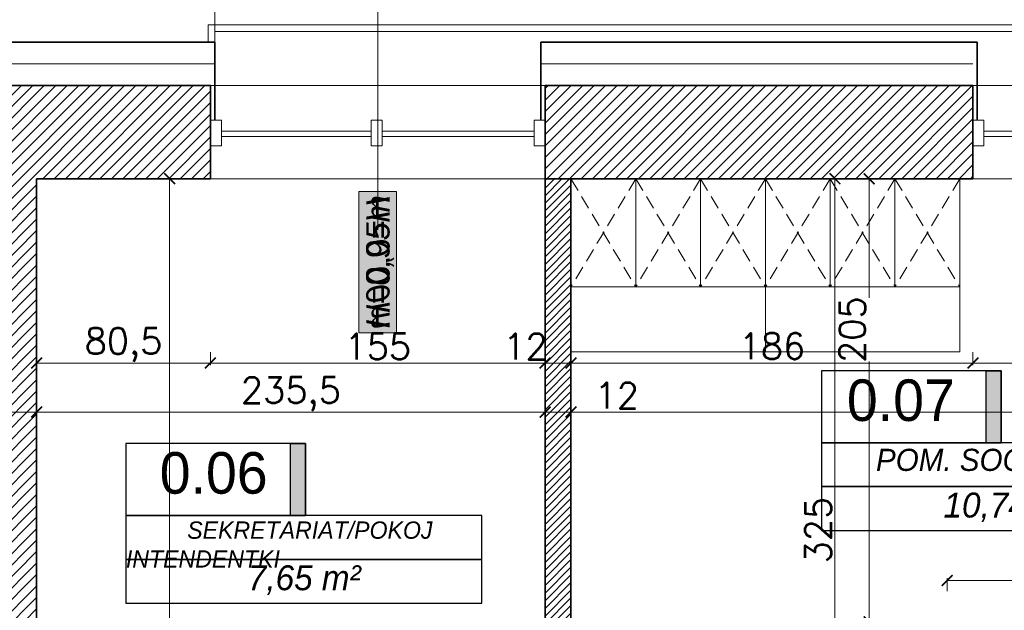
# Model space of a CAD drawing. Header units: millimetres. Extents: x -740 to 33545, y 5178 to 22494.
# Tile 161 of 250: x 11162 to 11617, y 11132 to 11405. Entities that reach past the tile are written whole.
import ezdxf
from ezdxf.lldxf.tags import DXFTag

# ---------------------------------------------------------------- set-up
doc = ezdxf.new("R2010")
doc.units = ezdxf.units.MM
doc.header["$MEASUREMENT"] = 0
doc.linetypes.add('DASHED2', pattern=[9.525, 6.35, -3.175])
doc.layers.get('Defpoints').update_dxf_attribs({"color": 252})
for name, color, linetype, lineweight in [('A_istniejÄ…ce Ĺ›ciany', 252, 'Continuous', 35), ('A_izolacja', 252, 'Continuous', 9), ('A_l.przerywana', 252, 'ICAD_ISO03W100', 9), ('A_linie widokowe', 252, 'Continuous', 18), ('A_opisy', 252, 'Continuous', 15), ('A_projektowane sciany', 252, 'Continuous', 35), ('A_wyposaĹĽenie', 252, 'Continuous', 9), ('l.wypeĹ‚nien', 252, 'Continuous', 5), ('Nowe_820-G Rysunki Obrazki_Nr_piĂłra__23', 252, 'Continuous', 15), ('wymiarowanie', 252, 'Continuous', 9)]:
    doc.layers.add(name, color=color, linetype=linetype, lineweight=lineweight)
doc.layers.add('tabelki opis', color=252, linetype='Continuous')
doc.styles.add('ARIALL', font='GOTHIC.TTF', dxfattribs={"height": 40})
doc.styles.add('styl2', font='simplex.shx')
doc.linetypes.add('BATTING', pattern='A,0.00254,-2.54,[134,ltypeshp.shx,S=2.54,R=0,X=-2.54,Y=0],-5.08,[134,ltypeshp.shx,S=2.54,R=180,X=2.54,Y=0],-2.54', length=10.16254)
tags = doc.linetypes.add('ICAD_ISO03W100', pattern=[30, 12, -18]).pattern_tags.tags
tags[6:7] = [DXFTag(74, 4), DXFTag(75, 0), DXFTag(340, '0'), DXFTag(46, 1.0), DXFTag(50, 0.0), DXFTag(44, 0.0), DXFTag(45, 0.0)]
tags[4:5] = [DXFTag(74, 4), DXFTag(75, 0), DXFTag(340, '0'), DXFTag(46, 1.0), DXFTag(50, 0.0), DXFTag(44, 0.0), DXFTag(45, 0.0)]
doc.dimstyles.new('Skala 1-50', dxfattribs={"dimtxt": 12, "dimasz": 5, "dimexe": 1, "dimexo": 1, "dimgap": 1.5, "dimtad": 1, "dimdec": 1, "dimrnd": 0.5, "dimtxsty": 'styl2', "dimblk": 'ARCHTICK', "dimcen": 5, "dimadec": 0, "dimazin": 0, "dimtfac": 1, "dimtdec": 1, "dimtmove": 1, "dimatfit": 3, "dimldrblk": 'ARCHTICK', "dimfxl": 0, "dimlwd": -1, "dimlwe": -1, "dimarcsym": 0})

# ---------------------------------------------------------------- blocks, each defined once
blk = doc.blocks.new('_ArchTick')
at = {"color": 0, "linetype": 'ByBlock', "const_width": 0.15}
blk.add_lwpolyline([(-0.5, -0.5), (0.5, 0.5)], dxfattribs=at)
blk = doc.blocks.new('*D1207')
at = {"layer": 'Defpoints', "color": 0}
for p in [(11503.87, 11331.32), (11532.41, 11006.32), (11539.01, 11006.32)]:
    blk.add_point(p, dxfattribs=at)
at = {"layer": 'wymiarowanie', "color": 0}
for p, q in [((11534.01, 11331.32), (11540.01, 11331.32)), ((11539.01, 11331.32), (11539.01, 11006.32)), ((11534.01, 11006.32), (11540.01, 11006.32))]:
    blk.add_line(p, q, dxfattribs=at)
at = {"layer": 'wymiarowanie', "color": 0, "xscale": 5, "yscale": 5, "zscale": 5}
for p, rotation in [((11539.01, 11331.32), 90), ((11539.01, 11006.32), 270)]:
    blk.add_blockref('_ArchTick', p, dxfattribs=dict(at, rotation=rotation))
at = {"layer": 'wymiarowanie', "color": 0, "insert": (11531.21, 11168.82), "char_height": 12, "attachment_point": 5, "rotation": 90, "style": 'styl2'}
blk.add_mtext('325', dxfattribs=at)
blk = doc.blocks.new('*D1360')
at = {"layer": 'Defpoints', "color": 0}
for p in [(11169.43, 11227.61), (11404.81, 11227.61), (11404.81, 11223.37)]:
    blk.add_point(p, dxfattribs=at)
at = {"layer": 'wymiarowanie', "color": 0}
for p, q in [((11169.43, 11226.61), (11169.43, 11222.37)), ((11169.43, 11223.37), (11404.81, 11223.37)), ((11404.81, 11226.61), (11404.81, 11222.37))]:
    blk.add_line(p, q, dxfattribs=at)
at = {"layer": 'wymiarowanie', "color": 0, "xscale": 5, "yscale": 5, "zscale": 5, "rotation": 180}
blk.add_blockref('_ArchTick', (11169.43, 11223.37), dxfattribs=at)
at = {"layer": 'wymiarowanie', "color": 0, "xscale": 5, "yscale": 5, "zscale": 5}
blk.add_blockref('_ArchTick', (11404.81, 11223.37), dxfattribs=at)
at = {"layer": 'wymiarowanie', "color": 0, "insert": (11287.12, 11231.72), "char_height": 12, "attachment_point": 5, "style": 'styl2'}
blk.add_mtext('235,5', dxfattribs=at)
blk = doc.blocks.new('*D1361')
at = {"layer": 'Defpoints', "color": 0}
for p in [(11416.81, 11242.98), (11404.81, 11227.61), (11416.81, 11223.37)]:
    blk.add_point(p, dxfattribs=at)
at = {"layer": 'wymiarowanie', "color": 0}
for p, q in [((11416.81, 11228.37), (11416.81, 11222.37)), ((11404.81, 11226.61), (11404.81, 11222.37)), ((11404.81, 11223.37), (11416.81, 11223.37)), ((11416.81, 11223.37), (11447.27, 11223.37))]:
    blk.add_line(p, q, dxfattribs=at)
at = {"layer": 'wymiarowanie', "color": 0, "xscale": 5, "yscale": 5, "zscale": 5, "rotation": 180}
blk.add_blockref('_ArchTick', (11404.81, 11223.37), dxfattribs=at)
at = {"layer": 'wymiarowanie', "color": 0, "xscale": 5, "yscale": 5, "zscale": 5}
blk.add_blockref('_ArchTick', (11416.81, 11223.37), dxfattribs=at)
at = {"layer": 'wymiarowanie', "color": 0, "insert": (11438.01, 11231.02), "char_height": 12, "attachment_point": 5, "style": 'styl2'}
blk.add_mtext('12', dxfattribs=at)
blk = doc.blocks.new('*D1362')
at = {"layer": 'Defpoints', "color": 0}
for p in [(11416.81, 11242.98), (11839.15, 11235.02), (11839.15, 11223.37)]:
    blk.add_point(p, dxfattribs=at)
at = {"layer": 'wymiarowanie', "color": 0}
for p, q in [((11416.81, 11228.37), (11416.81, 11222.37)), ((11839.15, 11228.37), (11839.15, 11222.37)), ((11416.81, 11223.37), (11643.72, 11223.37)), ((11839.15, 11223.37), (11687.18, 11223.37))]:
    blk.add_line(p, q, dxfattribs=at)
at = {"layer": 'wymiarowanie', "color": 0, "xscale": 5, "yscale": 5, "zscale": 5, "rotation": 180}
blk.add_blockref('_ArchTick', (11416.81, 11223.37), dxfattribs=at)
at = {"layer": 'wymiarowanie', "color": 0, "xscale": 5, "yscale": 5, "zscale": 5}
blk.add_blockref('_ArchTick', (11839.15, 11223.37), dxfattribs=at)
at = {"layer": 'wymiarowanie', "color": 0, "insert": (11665.45, 11231.72), "char_height": 12, "attachment_point": 5, "style": 'styl2'}
blk.add_mtext('422,5', dxfattribs=at)
blk = doc.blocks.new('*D1416')
at = {"layer": 'Defpoints', "color": 0}
for p in [(11278.07, 11331.32), (11231, 11006.32), (11278.07, 11006.32)]:
    blk.add_point(p, dxfattribs=at)
at = {"layer": 'wymiarowanie', "color": 0}
for p, q in [((11236, 11331.32), (11230, 11331.32)), ((11231, 11331.32), (11231, 11126.58)), ((11231, 11006.32), (11231, 11097.16)), ((11236, 11006.32), (11230, 11006.32))]:
    blk.add_line(p, q, dxfattribs=at)
at = {"layer": 'wymiarowanie', "color": 0, "xscale": 5, "yscale": 5, "zscale": 5}
for p, rotation in [((11231, 11331.32), 90), ((11231, 11006.32), 270)]:
    blk.add_blockref('_ArchTick', p, dxfattribs=dict(at, rotation=rotation))
at = {"layer": 'wymiarowanie', "color": 0, "insert": (11223.2, 11111.87), "char_height": 12, "attachment_point": 5, "rotation": 90, "style": 'styl2'}
blk.add_mtext('325', dxfattribs=at)
blk = doc.blocks.new('*D1889')
at = {"layer": 'Defpoints', "color": 0}
for p in [(11755.87, 11508.86), (11251.87, 11399.5), (11755.87, 11399.5)]:
    blk.add_point(p, dxfattribs=at)
at = {"layer": 'wymiarowanie', "color": 0}
for p, q in [((11251.87, 11503.86), (11251.87, 11509.86)), ((11251.87, 11508.86), (11755.87, 11508.86)), ((11755.87, 11503.86), (11755.87, 11509.86))]:
    blk.add_line(p, q, dxfattribs=at)
at = {"layer": 'wymiarowanie', "color": 0, "xscale": 5, "yscale": 5, "zscale": 5, "rotation": 180}
blk.add_blockref('_ArchTick', (11251.87, 11508.86), dxfattribs=at)
at = {"layer": 'wymiarowanie', "color": 0, "xscale": 5, "yscale": 5, "zscale": 5}
blk.add_blockref('_ArchTick', (11755.87, 11508.86), dxfattribs=at)
at = {"layer": 'wymiarowanie', "color": 0, "insert": (11503.87, 11516.66), "char_height": 12, "attachment_point": 5, "style": 'styl2'}
blk.add_mtext('504', dxfattribs=at)
blk = doc.blocks.new('*D2082')
at = {"layer": 'Defpoints', "color": 0}
for p in [(11251.87, 11672.24), (11251.87, 11394.5), (11126.25, 11374.5)]:
    blk.add_point(p, dxfattribs=at)
at = {"layer": 'wymiarowanie', "color": 0}
for p, q in [((11126.25, 11667.24), (11126.25, 11673.24)), ((11126.25, 11672.24), (11251.87, 11672.24)), ((11251.87, 11667.24), (11251.87, 11673.24))]:
    blk.add_line(p, q, dxfattribs=at)
at = {"layer": 'wymiarowanie', "color": 0, "xscale": 5, "yscale": 5, "zscale": 5, "rotation": 180}
blk.add_blockref('_ArchTick', (11126.25, 11672.24), dxfattribs=at)
at = {"layer": 'wymiarowanie', "color": 0, "xscale": 5, "yscale": 5, "zscale": 5}
blk.add_blockref('_ArchTick', (11251.87, 11672.24), dxfattribs=at)
at = {"layer": 'wymiarowanie', "color": 0, "insert": (11189.06, 11680.59), "char_height": 12, "attachment_point": 5, "style": 'styl2'}
blk.add_mtext('125,5', dxfattribs=at)
blk = doc.blocks.new('*D2083')
at = {"layer": 'Defpoints', "color": 0}
for p in [(11402.81, 11672.24), (11251.87, 11394.5), (11402.81, 11394.5)]:
    blk.add_point(p, dxfattribs=at)
at = {"layer": 'wymiarowanie', "color": 0}
for p, q in [((11251.87, 11667.24), (11251.87, 11673.24)), ((11251.87, 11672.24), (11402.81, 11672.24)), ((11402.81, 11667.24), (11402.81, 11673.24))]:
    blk.add_line(p, q, dxfattribs=at)
at = {"layer": 'wymiarowanie', "color": 0, "xscale": 5, "yscale": 5, "zscale": 5, "rotation": 180}
blk.add_blockref('_ArchTick', (11251.87, 11672.24), dxfattribs=at)
at = {"layer": 'wymiarowanie', "color": 0, "xscale": 5, "yscale": 5, "zscale": 5}
blk.add_blockref('_ArchTick', (11402.81, 11672.24), dxfattribs=at)
at = {"layer": 'wymiarowanie', "color": 0, "insert": (11327.34, 11679.89), "char_height": 12, "attachment_point": 5, "style": 'styl2'}
blk.add_mtext('151', dxfattribs=at)
blk = doc.blocks.new('*D2084')
at = {"layer": 'Defpoints', "color": 0}
for p in [(11604.93, 11672.24), (11402.81, 11394.5), (11604.93, 11394.5)]:
    blk.add_point(p, dxfattribs=at)
at = {"layer": 'wymiarowanie', "color": 0}
for p, q in [((11402.81, 11667.24), (11402.81, 11673.24)), ((11402.81, 11672.24), (11604.93, 11672.24)), ((11604.93, 11667.24), (11604.93, 11673.24))]:
    blk.add_line(p, q, dxfattribs=at)
at = {"layer": 'wymiarowanie', "color": 0, "xscale": 5, "yscale": 5, "zscale": 5, "rotation": 180}
blk.add_blockref('_ArchTick', (11402.81, 11672.24), dxfattribs=at)
at = {"layer": 'wymiarowanie', "color": 0, "xscale": 5, "yscale": 5, "zscale": 5}
blk.add_blockref('_ArchTick', (11604.93, 11672.24), dxfattribs=at)
at = {"layer": 'wymiarowanie', "color": 0, "insert": (11503.87, 11680.04), "char_height": 12, "attachment_point": 5, "style": 'styl2'}
blk.add_mtext('202', dxfattribs=at)
blk = doc.blocks.new('*D2085')
at = {"layer": 'Defpoints', "color": 0}
for p in [(11755.87, 11672.24), (11604.93, 11394.5), (11755.87, 11394.5)]:
    blk.add_point(p, dxfattribs=at)
at = {"layer": 'wymiarowanie', "color": 0}
for p, q in [((11604.93, 11667.24), (11604.93, 11673.24)), ((11604.93, 11672.24), (11755.87, 11672.24)), ((11755.87, 11667.24), (11755.87, 11673.24))]:
    blk.add_line(p, q, dxfattribs=at)
at = {"layer": 'wymiarowanie', "color": 0, "xscale": 5, "yscale": 5, "zscale": 5, "rotation": 180}
blk.add_blockref('_ArchTick', (11604.93, 11672.24), dxfattribs=at)
at = {"layer": 'wymiarowanie', "color": 0, "xscale": 5, "yscale": 5, "zscale": 5}
blk.add_blockref('_ArchTick', (11755.87, 11672.24), dxfattribs=at)
at = {"layer": 'wymiarowanie', "color": 0, "insert": (11680.4, 11679.89), "char_height": 12, "attachment_point": 5, "style": 'styl2'}
blk.add_mtext('151', dxfattribs=at)
blk = doc.blocks.new('*D2666')
at = {"layer": 'Defpoints', "color": 0}
for p in [(11169.43, 11331.32), (11249.87, 11331.32), (11249.87, 11246.09)]:
    blk.add_point(p, dxfattribs=at)
at = {"layer": 'wymiarowanie', "color": 0}
for p, q in [((11169.43, 11251.09), (11169.43, 11245.09)), ((11249.87, 11251.09), (11249.87, 11245.09)), ((11169.43, 11246.09), (11249.87, 11246.09))]:
    blk.add_line(p, q, dxfattribs=at)
at = {"layer": 'wymiarowanie', "color": 0, "xscale": 5, "yscale": 5, "zscale": 5, "rotation": 180}
blk.add_blockref('_ArchTick', (11169.43, 11246.09), dxfattribs=at)
at = {"layer": 'wymiarowanie', "color": 0, "xscale": 5, "yscale": 5, "zscale": 5}
blk.add_blockref('_ArchTick', (11249.87, 11246.09), dxfattribs=at)
at = {"layer": 'wymiarowanie', "color": 0, "insert": (11209.65, 11254.44), "char_height": 12, "attachment_point": 5, "style": 'styl2'}
blk.add_mtext('80,5', dxfattribs=at)
blk = doc.blocks.new('*D2667')
at = {"layer": 'Defpoints', "color": 0}
for p in [(11249.87, 11331.32), (11404.81, 11264.82), (11404.81, 11246.09)]:
    blk.add_point(p, dxfattribs=at)
at = {"layer": 'wymiarowanie', "color": 0}
for p, q in [((11249.87, 11251.09), (11249.87, 11245.09)), ((11404.81, 11251.09), (11404.81, 11245.09)), ((11249.87, 11246.09), (11404.81, 11246.09))]:
    blk.add_line(p, q, dxfattribs=at)
at = {"layer": 'wymiarowanie', "color": 0, "xscale": 5, "yscale": 5, "zscale": 5, "rotation": 180}
blk.add_blockref('_ArchTick', (11249.87, 11246.09), dxfattribs=at)
at = {"layer": 'wymiarowanie', "color": 0, "xscale": 5, "yscale": 5, "zscale": 5}
blk.add_blockref('_ArchTick', (11404.81, 11246.09), dxfattribs=at)
at = {"layer": 'wymiarowanie', "color": 0, "insert": (11327.34, 11253.74), "char_height": 12, "attachment_point": 5, "style": 'styl2'}
blk.add_mtext('155', dxfattribs=at)
blk = doc.blocks.new('*D2668')
at = {"layer": 'Defpoints', "color": 0}
for p in [(11404.81, 11264.82), (11416.81, 11266.27), (11416.81, 11246.09)]:
    blk.add_point(p, dxfattribs=at)
at = {"layer": 'wymiarowanie', "color": 0}
for p, q in [((11404.81, 11251.09), (11404.81, 11245.09)), ((11416.81, 11251.09), (11416.81, 11245.09)), ((11404.81, 11246.09), (11416.81, 11246.09))]:
    blk.add_line(p, q, dxfattribs=at)
at = {"layer": 'wymiarowanie', "color": 0, "xscale": 5, "yscale": 5, "zscale": 5, "rotation": 180}
blk.add_blockref('_ArchTick', (11404.81, 11246.09), dxfattribs=at)
at = {"layer": 'wymiarowanie', "color": 0, "xscale": 5, "yscale": 5, "zscale": 5}
blk.add_blockref('_ArchTick', (11416.81, 11246.09), dxfattribs=at)
at = {"layer": 'wymiarowanie', "color": 0, "insert": (11395.77, 11253.74), "char_height": 12, "attachment_point": 5, "style": 'styl2'}
blk.add_mtext('12', dxfattribs=at)
blk = doc.blocks.new('*D2669')
at = {"layer": 'Defpoints', "color": 0}
for p in [(11602.93, 11331.32), (11416.81, 11266.27), (11602.93, 11246.09)]:
    blk.add_point(p, dxfattribs=at)
at = {"layer": 'wymiarowanie', "color": 0}
for p, q in [((11416.81, 11251.09), (11416.81, 11245.09)), ((11602.93, 11251.09), (11602.93, 11245.09)), ((11416.81, 11246.09), (11602.93, 11246.09))]:
    blk.add_line(p, q, dxfattribs=at)
at = {"layer": 'wymiarowanie', "color": 0, "xscale": 5, "yscale": 5, "zscale": 5, "rotation": 180}
blk.add_blockref('_ArchTick', (11416.81, 11246.09), dxfattribs=at)
at = {"layer": 'wymiarowanie', "color": 0, "xscale": 5, "yscale": 5, "zscale": 5}
blk.add_blockref('_ArchTick', (11602.93, 11246.09), dxfattribs=at)
at = {"layer": 'wymiarowanie', "color": 0, "insert": (11509.87, 11253.89), "char_height": 12, "attachment_point": 5, "style": 'styl2'}
blk.add_mtext('186', dxfattribs=at)
blk = doc.blocks.new('*D2670')
at = {"layer": 'Defpoints', "color": 0}
for p in [(11602.93, 11331.32), (11757.87, 11331.32), (11757.87, 11246.09)]:
    blk.add_point(p, dxfattribs=at)
at = {"layer": 'wymiarowanie', "color": 0}
for p, q in [((11602.93, 11251.09), (11602.93, 11245.09)), ((11757.87, 11251.09), (11757.87, 11245.09)), ((11602.93, 11246.09), (11757.87, 11246.09))]:
    blk.add_line(p, q, dxfattribs=at)
at = {"layer": 'wymiarowanie', "color": 0, "xscale": 5, "yscale": 5, "zscale": 5, "rotation": 180}
blk.add_blockref('_ArchTick', (11602.93, 11246.09), dxfattribs=at)
at = {"layer": 'wymiarowanie', "color": 0, "xscale": 5, "yscale": 5, "zscale": 5}
blk.add_blockref('_ArchTick', (11757.87, 11246.09), dxfattribs=at)
at = {"layer": 'wymiarowanie', "color": 0, "insert": (11680.4, 11253.74), "char_height": 12, "attachment_point": 5, "style": 'styl2'}
blk.add_mtext('155', dxfattribs=at)
blk = doc.blocks.new('*D2672')
at = {"layer": 'Defpoints', "color": 0}
for p in [(11590.93, 11145.5), (11839.15, 11128.69), (11590.93, 11126.32)]:
    blk.add_point(p, dxfattribs=at)
at = {"layer": 'wymiarowanie', "color": 0}
for p, q in [((11590.93, 11140.5), (11590.93, 11146.5)), ((11839.15, 11140.5), (11839.15, 11146.5)), ((11839.15, 11145.5), (11590.93, 11145.5))]:
    blk.add_line(p, q, dxfattribs=at)
at = {"layer": 'wymiarowanie', "color": 0, "xscale": 5, "yscale": 5, "zscale": 5, "rotation": 180}
blk.add_blockref('_ArchTick', (11590.93, 11145.5), dxfattribs=at)
at = {"layer": 'wymiarowanie', "color": 0, "xscale": 5, "yscale": 5, "zscale": 5}
blk.add_blockref('_ArchTick', (11839.15, 11145.5), dxfattribs=at)
at = {"layer": 'wymiarowanie', "color": 0, "insert": (11715.04, 11153.3), "char_height": 12, "attachment_point": 5, "style": 'styl2'}
blk.add_mtext('248', dxfattribs=at)
blk = doc.blocks.new('*D2690')
at = {"layer": 'Defpoints', "color": 0}
for p in [(11126.25, 11240.57), (11169.43, 11240.57), (11126.25, 11223.37)]:
    blk.add_point(p, dxfattribs=at)
at = {"layer": 'wymiarowanie', "color": 0}
for p, q in [((11126.25, 11228.37), (11126.25, 11222.37)), ((11169.43, 11228.37), (11169.43, 11222.37)), ((11169.43, 11223.37), (11126.25, 11223.37))]:
    blk.add_line(p, q, dxfattribs=at)
at = {"layer": 'wymiarowanie', "color": 0, "xscale": 5, "yscale": 5, "zscale": 5, "rotation": 180}
blk.add_blockref('_ArchTick', (11126.25, 11223.37), dxfattribs=at)
at = {"layer": 'wymiarowanie', "color": 0, "xscale": 5, "yscale": 5, "zscale": 5}
blk.add_blockref('_ArchTick', (11169.43, 11223.37), dxfattribs=at)
at = {"layer": 'wymiarowanie', "color": 0, "insert": (11147.84, 11231.17), "char_height": 12, "attachment_point": 5, "style": 'styl2'}
blk.add_mtext('43', dxfattribs=at)
blk = doc.blocks.new('*D2695')
at = {"layer": 'Defpoints', "color": 0}
for p in [(11554.87, 11331.32), (11566.81, 11331.32), (11590.93, 11126.32)]:
    blk.add_point(p, dxfattribs=at)
at = {"layer": 'wymiarowanie', "color": 0}
for p, q in [((11559.87, 11331.32), (11553.87, 11331.32)), ((11554.87, 11331.32), (11554.87, 11276.28)), ((11554.87, 11126.32), (11554.87, 11246.76)), ((11559.87, 11126.32), (11553.87, 11126.32))]:
    blk.add_line(p, q, dxfattribs=at)
at = {"layer": 'wymiarowanie', "color": 0, "xscale": 5, "yscale": 5, "zscale": 5}
for p, rotation in [((11554.87, 11331.32), 90), ((11554.87, 11126.32), 270)]:
    blk.add_blockref('_ArchTick', p, dxfattribs=dict(at, rotation=rotation))
at = {"layer": 'wymiarowanie', "color": 0, "insert": (11547.07, 11261.52), "char_height": 12, "attachment_point": 5, "rotation": 90, "style": 'styl2'}
blk.add_mtext('205', dxfattribs=at)

msp = doc.modelspace()

# ---------------------------------------------------------------- hatches: boundary and pattern name
at = {"layer": 'A_opisy', "ltscale": 0.3}
msp.add_hatch(color=256, dxfattribs=at).paths.add_polyline_path([(11318.57, 11325.44), (11318.57, 11259.98), (11336.1, 11259.98), (11336.1, 11325.44)])
msp.add_hatch(color=256, dxfattribs=at).paths.add_polyline_path([(11318.57, 11325.44), (11318.57, 11259.98), (11336.1, 11259.98), (11336.1, 11325.44)])
msp.add_hatch(color=256, dxfattribs=at).paths.add_polyline_path([(11318.57, 11325.44), (11318.57, 11259.98), (11336.1, 11259.98), (11336.1, 11325.44)])
msp.add_hatch(color=256, dxfattribs=at).paths.add_polyline_path([(11318.57, 11325.44), (11318.57, 11259.98), (11336.1, 11259.98), (11336.1, 11325.44)])
at = {"layer": 'l.wypeĹ‚nien'}
h = msp.add_hatch(dxfattribs=at)
h.set_pattern_fill('ANSI31', color=256, scale=30, style=0)
h.paths.add_polyline_path([(11009.41, 10808.08), (11009.41, 10791.99), (11103.57, 10791.99), (11103.57, 10816.54), (11178.57, 10816.54), (11178.57, 10791.99), (11191.45, 10791.99), (11191.45, 10834.32), (11169.43, 10834.32), (11169.43, 11134.32), (11169.43, 11331.32), (11249.87, 11331.32), (11249.87, 11346.56), (11249.87, 11358.41), (11249.87, 11374.5), (11169.43, 11374.5), (11126.25, 11374.5), (11126.25, 11134.32), (11126.25, 10834.32), (11009.41, 10834.32), (11009.41, 10819.93)])
h.paths.add_polyline_path([(11404.81, 11374.5), (11404.81, 11331.32), (11602.93, 11331.32), (11602.93, 11374.5)])
h.paths.add_polyline_path([(10316.23, 10791.99), (10406.43, 10791.99), (10425.43, 10791.99), (10444.43, 10791.99), (10463.43, 10791.99), (10488.71, 10791.99), (10488.71, 10808.08), (10488.71, 10819.93), (10488.71, 10834.32), (10316.23, 10834.32)])
h.paths.add_polyline_path([(10717.86, 10791.99), (10854.47, 10791.99), (10854.47, 10834.32), (10717.86, 10834.32)])
h.paths.add_polyline_path([(10643.65, 10834.32), (10643.65, 10819.93), (10643.65, 10808.08), (10643.65, 10791.99), (10717.86, 10791.99), (10717.86, 10834.32)])
h.paths.add_polyline_path([(11757.87, 11374.5), (11757.87, 11331.32), (11799.42, 11331.32), (11799.42, 11374.5)])
h.paths.add_polyline_path([(10280.43, 10834.32), (10280.43, 10791.99), (10316.23, 10791.99), (10316.23, 10834.32)])
h = msp.add_hatch(dxfattribs=at)
h.set_pattern_fill('ANSI31', color=256, scale=20, style=0)
h.paths.add_polyline_path([(11528.81, 11006.32), (11528.81, 10994.32), (11590.93, 10994.32), (11590.93, 10984.32), (11602.93, 10984.32), (11602.93, 10994.32), (11616.93, 10994.32), (11616.93, 11006.32), (11602.93, 11006.32), (11602.93, 11114.32), (11839.15, 11114.32), (11839.15, 11126.32), (11590.93, 11126.32), (11590.93, 11006.32)])
h.paths.add_polyline_path([(11391.26, 10994.32), (11391.26, 11006.32), (11404.81, 11006.32), (11404.81, 11331.32), (11416.81, 11331.32), (11416.81, 11006.32), (11426.81, 11006.32), (11426.81, 10994.32)])
h.paths.add_polyline_path([(11708.93, 10994.32), (11708.93, 11006.32), (11839.15, 11006.32), (11839.15, 10994.32), (11734.93, 10994.32), (11734.93, 10984.32), (11722.93, 10984.32), (11722.93, 10994.32)])
h.paths.add_polyline_path([(11289.26, 10994.32), (11289.26, 11006.32), (11169.43, 11006.32), (11169.43, 10994.32)])
h.paths.add_polyline_path([(11734.93, 10834.32), (11734.93, 10892.32), (11722.93, 10892.32), (11722.93, 10834.32)])
h.paths.add_polyline_path([(11602.93, 10834.32), (11602.93, 10882.32), (11590.93, 10882.32), (11590.93, 10834.32)])
at = {"layer": 'tabelki opis'}
for points in [[(11615.98, 11209.18), (11615.98, 11242.44), (11609.02, 11242.44), (11609.02, 11209.18)], [(11293.9, 11175.55), (11293.9, 11208.81), (11286.94, 11208.81), (11286.94, 11175.55)]]:
    msp.add_hatch(color=256, dxfattribs=at).paths.add_polyline_path(points)

# ---------------------------------------------------------------- linework, layer by layer
at = {"layer": 'A_istniejÄ…ce Ĺ›ciany'}
for points in [[(11169.43, 11374.5), (11126.25, 11374.5)], [(11249.87, 11374.5), (11169.43, 11374.5)], [(11249.87, 11331.32), (11249.87, 11374.5)], [(11249.87, 11358.41), (11249.87, 11374.5)], [(11602.93, 11374.5), (11404.81, 11374.5)], [(11404.81, 11374.5), (11404.81, 11331.32)], [(11404.81, 11358.41), (11404.81, 11374.5)], [(11602.93, 11331.32), (11602.93, 11374.5)], [(11602.93, 11358.41), (11602.93, 11374.5)], [(11249.87, 11358.41), (11249.87, 11346.56)], [(11404.81, 11346.56), (11404.81, 11358.41)], [(11602.93, 11358.41), (11602.93, 11346.56)], [(11249.87, 11331.32), (11249.87, 11346.56)], [(11404.81, 11331.32), (11404.81, 11346.56)], [(11602.93, 11331.32), (11602.93, 11346.56)], [(11169.43, 11331.32), (11249.87, 11331.32)], [(11169.43, 11331.32), (11169.43, 11134.32)], [(11249.87, 11331.32), (11169.43, 11331.32)], [(11169.43, 11134.32), (11169.43, 11331.32)], [(11602.93, 11331.32), (11404.81, 11331.32)], [(11169.43, 10834.32), (11169.43, 11134.32)], [(11169.43, 11134.32), (11169.43, 10834.32)]]:
    msp.add_lwpolyline(points, dxfattribs=at)
at = {"layer": 'A_izolacja', "lineweight": 35}
for p, q in [((11251.87, 11358.41), (11251.87, 11394.5)), ((11402.81, 11358.41), (11402.81, 11394.5)), ((11604.93, 11358.41), (11604.93, 11394.5))]:
    msp.add_line(p, q, dxfattribs=at)
for points in [[(11251.87, 11394.5), (11106.25, 11394.5), (11106.25, 11134.32)], [(11604.93, 11394.5), (11402.81, 11394.5)]]:
    msp.add_lwpolyline(points, dxfattribs=at)
at = {"layer": 'A_izolacja', "linetype": 'BATTING', "ltscale": 0.1}
for points in [[(11251.87, 11384.5), (11116.25, 11384.5), (11116.25, 11134.32)], [(11602.93, 11384.5), (11402.81, 11384.5)]]:
    msp.add_lwpolyline(points, dxfattribs=at)
at = {"layer": 'A_l.przerywana', "ltscale": 0.3}
for points in [[(11251.87, 11394.5), (11251.87, 11399.5), (11755.87, 11399.5), (11755.87, 11394.5)], [(11249.87, 11374.5), (11404.81, 11374.5)], [(11602.93, 11374.5), (11757.87, 11374.5)], [(11404.81, 11331.32), (11249.87, 11331.32)], [(11757.87, 11331.32), (11602.93, 11331.32)]]:
    msp.add_lwpolyline(points, dxfattribs=at)
at = {"layer": 'A_linie widokowe', "ltscale": 0.3}
msp.add_lwpolyline([(11248.87, 11394.5), (11248.87, 11402.5), (11758.87, 11402.5), (11758.87, 11394.5)], dxfattribs=at)
at = {"layer": 'A_opisy'}
msp.add_line((11327.34, 11441.23), (11327.34, 11307.76), dxfattribs=at)
at = {"layer": 'A_opisy', "ltscale": 0.3}
msp.add_lwpolyline([(11318.57, 11325.44), (11318.57, 11259.98), (11336.1, 11259.98), (11336.1, 11325.44)], close=True, dxfattribs=at)
msp.add_lwpolyline([(11318.57, 11325.44), (11318.57, 11259.98), (11336.1, 11259.98), (11336.1, 11325.44)], close=True, dxfattribs=at)
msp.add_lwpolyline([(11318.57, 11325.44), (11318.57, 11259.98), (11336.1, 11259.98), (11336.1, 11325.44)], close=True, dxfattribs=at)
msp.add_lwpolyline([(11318.57, 11325.44), (11318.57, 11259.98), (11336.1, 11259.98), (11336.1, 11325.44)], close=True, dxfattribs=at)
at = {"layer": 'A_projektowane sciany'}
for p, q in [((11404.81, 11331.32), (11404.81, 11006.32)), ((11416.81, 11331.32), (11416.81, 11006.32))]:
    msp.add_line(p, q, dxfattribs=at)
at = {"layer": 'A_wyposaĹĽenie'}
for p, q in [((11506.81, 11331.32), (11416.81, 11331.32)), ((11416.81, 11331.32), (11416.81, 11251.32)), ((11446.81, 11331.32), (11446.81, 11281.32)), ((11476.81, 11331.32), (11476.81, 11281.32)), ((11506.81, 11331.32), (11506.81, 11251.32)), ((11506.81, 11331.32), (11506.81, 11251.32)), ((11536.81, 11331.32), (11536.81, 11281.32)), ((11566.81, 11331.32), (11566.81, 11281.32)), ((11596.81, 11331.32), (11596.81, 11251.32)), ((11506.81, 11281.32), (11416.81, 11281.32)), ((11596.81, 11281.32), (11506.81, 11281.32)), ((11506.81, 11251.32), (11416.81, 11251.32)), ((11596.81, 11251.32), (11506.81, 11251.32))]:
    msp.add_line(p, q, dxfattribs=at)
at = {"layer": 'A_wyposaĹĽenie', "linetype": 'DASHED2'}
for p, q in [((11416.81, 11331.32), (11446.81, 11281.32)), ((11446.81, 11331.32), (11416.81, 11281.32)), ((11446.81, 11331.32), (11476.81, 11281.32)), ((11476.81, 11331.32), (11446.81, 11281.32)), ((11476.81, 11331.32), (11506.81, 11281.32)), ((11506.81, 11331.32), (11476.81, 11281.32)), ((11506.81, 11331.32), (11536.81, 11281.32)), ((11536.81, 11331.32), (11506.81, 11281.32)), ((11536.81, 11331.32), (11566.81, 11281.32)), ((11566.81, 11331.32), (11536.81, 11281.32)), ((11566.81, 11331.32), (11596.81, 11281.32)), ((11596.81, 11331.32), (11566.81, 11281.32))]:
    msp.add_line(p, q, dxfattribs=at)
at = {"layer": 'Nowe_820-G Rysunki Obrazki_Nr_piĂłra__23', "linetype": 'Continuous', "lineweight": 15}
for points in [[(11254.95, 11358.41), (11249.87, 11358.41)], [(11254.95, 11346.56), (11254.95, 11358.41)], [(11329.45, 11358.41), (11324.37, 11358.41)], [(11324.37, 11358.41), (11324.37, 11346.56)], [(11329.45, 11346.56), (11329.45, 11358.41)], [(11404.81, 11358.41), (11399.73, 11358.41)], [(11399.73, 11358.41), (11399.73, 11346.56)], [(11608.01, 11358.41), (11602.93, 11358.41)], [(11608.01, 11346.56), (11608.01, 11358.41)], [(11324.37, 11353.33), (11254.95, 11353.33)], [(11254.95, 11353.33), (11254.95, 11350.79)], [(11254.95, 11350.79), (11324.37, 11350.79)], [(11324.37, 11350.79), (11324.37, 11353.33)], [(11399.73, 11353.33), (11329.45, 11353.33)], [(11329.45, 11353.33), (11329.45, 11350.79)], [(11329.45, 11350.79), (11399.73, 11350.79)], [(11399.73, 11350.79), (11399.73, 11353.33)], [(11677.43, 11353.33), (11608.01, 11353.33)], [(11608.01, 11353.33), (11608.01, 11350.79)], [(11608.01, 11350.79), (11677.43, 11350.79)], [(11249.87, 11346.56), (11254.95, 11346.56)], [(11324.37, 11346.56), (11329.45, 11346.56)], [(11399.73, 11346.56), (11404.81, 11346.56)], [(11602.93, 11346.56), (11608.01, 11346.56)], [(11404.81, 11331.32), (11602.93, 11331.32)]]:
    msp.add_lwpolyline(points, dxfattribs=at)
at = {"layer": 'tabelki opis'}
for points in [[(11615.98, 11242.44), (11532.82, 11242.44), (11532.82, 11209.18), (11615.98, 11209.18), (11615.98, 11242.44)], [(11293.9, 11208.81), (11210.74, 11208.81), (11210.74, 11175.55), (11293.9, 11175.55), (11293.9, 11208.81)], [(11532.82, 11188.9), (11697.55, 11188.9), (11697.55, 11209.18), (11532.82, 11209.18), (11532.82, 11188.9)], [(11532.82, 11168.63), (11697.55, 11168.63), (11697.55, 11188.9), (11532.82, 11188.9), (11532.82, 11168.63)], [(11210.74, 11155.27), (11375.47, 11155.27), (11375.47, 11175.55), (11210.74, 11175.55), (11210.74, 11155.27)], [(11210.74, 11135), (11375.47, 11135), (11375.47, 11155.27), (11210.74, 11155.27), (11210.74, 11135)]]:
    msp.add_lwpolyline(points, dxfattribs=at)
for points in [[(11615.98, 11209.18), (11609.02, 11209.18), (11609.02, 11242.44), (11615.98, 11242.44)], [(11293.9, 11175.55), (11286.94, 11175.55), (11286.94, 11208.81), (11293.9, 11208.81)]]:
    msp.add_lwpolyline(points, close=True, dxfattribs=at)
at = {"layer": 'wymiarowanie', "linetype": 'ICAD_ISO03W100', "ltscale": 0.2}
msp.add_line((11251.87, 11667.24), (11251.87, 11394.5), dxfattribs=at)

# ---------------------------------------------------------------- texts
at = {"layer": 'A_opisy', "ltscale": 0.3, "insert": (11322.02, 11262.1), "char_height": 10.8, "width": 109.7533, "attachment_point": 1, "rotation": 90, "style": 'ARIALL'}
msp.add_mtext('{\\fArial|b0|i1|c238|p34;H=0,95m}', dxfattribs=at)
at = {"layer": 'A_opisy', "ltscale": 0.3, "extrusion": (0, 0, -1), "insert": (11322.02, 11323.32), "char_height": 10.8, "width": 109.7533, "attachment_point": 1, "text_direction": (0, -1, 0), "style": 'ARIALL'}
msp.add_mtext('{\\fArial|b0|i1|c238|p34;H=0,00m}', dxfattribs=at)
at = {"layer": 'tabelki opis', "attachment_point": 1}
for s, insert, char_height, width in [('{\\fCentury Gothic|b0|i0|c238|p34;0.07}', (11544.55, 11238.49), 19.2, 56.7), ('{\\fCentury Gothic|b0|i0|c238|p34;0.06}', (11226.4, 11204.86), 19.2, 56.7), ('\\pi25.20320;{\\fCentury Gothic|b0|i1|c238|p34;POM. SOCJALNE}', (11532.82, 11206.41), 10.24, 164.736), ('{\\fCentury Gothic|b0|i1|c238|p34;10,74 m²}', (11589.28, 11186.14), 11.52, 68.7387), ('\\pi28.26400;{\\fCentury Gothic|b0|i1|c238|p34;SEKRETARIAT/POKOJ }\\pi28.40000;{\\fCentury Gothic|b0|i1|c238|p34;INTENDENTKI}', (11210.74, 11172.79), 8, 164.736), ('{\\fCentury Gothic|b0|i1|c238|p34;7,65 m²}', (11267.2, 11152.51), 11.52, 68.7387)]:
    msp.add_mtext(s, dxfattribs=dict(at, insert=insert, char_height=char_height, width=width))
at = {"layer": 'wymiarowanie', "char_height": 15, "width": 167.4466, "attachment_point": 1}
for insert in [(10152.54, 11343.35), (10152.54, 11203.35)]:
    msp.add_mtext('\\pi70.78580;{\\fCentury Gothic|b0|i0|c238|p0;6%}', dxfattribs=dict(at, insert=insert))

# ---------------------------------------------------------------- dimensions: what is measured, and where the dimension line sits
at = {"layer": 'wymiarowanie'}
for base, p1, p2, picture, middle in [((11251.87, 11672.24), (11126.25, 11374.5), (11251.87, 11394.5), '*D2082', (11189.06, 11680.59)), ((11402.81, 11672.24), (11251.87, 11394.5), (11402.81, 11394.5), '*D2083', (11327.34, 11679.89)), ((11604.93, 11672.24), (11402.81, 11394.5), (11604.93, 11394.5), '*D2084', (11503.87, 11680.04)), ((11755.87, 11672.24), (11604.93, 11394.5), (11755.87, 11394.5), '*D2085', (11680.4, 11679.89)), ((11755.87, 11508.86), (11251.87, 11399.5), (11755.87, 11399.5), '*D1889', (11503.87, 11516.66)), ((11249.87, 11246.09), (11169.43, 11331.32), (11249.87, 11331.32), '*D2666', (11209.65, 11254.44)), ((11404.81, 11246.09), (11249.87, 11331.32), (11404.81, 11264.82), '*D2667', (11327.34, 11253.74)), ((11602.93, 11246.09), (11416.81, 11266.27), (11602.93, 11331.32), '*D2669', (11509.87, 11253.89)), ((11757.87, 11246.09), (11602.93, 11331.32), (11757.87, 11331.32), '*D2670', (11680.4, 11253.74)), ((11126.25, 11223.37), (11169.43, 11240.57), (11126.25, 11240.57), '*D2690', (11147.84, 11231.17)), ((11404.81, 11223.37), (11169.43, 11227.61), (11404.81, 11227.61), '*D1360', (11287.12, 11231.72)), ((11590.93, 11145.5), (11839.15, 11128.69), (11590.93, 11126.32), '*D2672', (11715.04, 11153.3))]:
    dim = msp.add_linear_dim(base=base, p1=p1, p2=p2, dimstyle='Skala 1-50', dxfattribs=at)
    dim.commit()
    dim.dimension.update_dxf_attribs({"geometry": picture, "text_midpoint": middle})
for base, p1, p2, picture, middle in [((11231, 11006.32), (11278.07, 11331.32), (11278.07, 11006.32), '*D1416', (11231, 11111.87)), ((11554.87, 11331.32), (11590.93, 11126.32), (11566.81, 11331.32), '*D2695', (11554.87, 11261.52))]:
    dim = msp.add_linear_dim(base=base, p1=p1, p2=p2, angle=90, dimstyle='Skala 1-50', dxfattribs=at)
    dim.commit()
    dim.dimension.update_dxf_attribs({"geometry": picture, "text_midpoint": middle, "dimtype": 160})
dim = msp.add_linear_dim(base=(11539.01, 11006.32), p1=(11503.87, 11331.32), p2=(11532.41, 11006.32), angle=90, dimstyle='Skala 1-50', dxfattribs=at)
dim.commit()
dim.dimension.update_dxf_attribs({"geometry": '*D1207', "text_midpoint": (11531.21, 11168.82)})
for base, p1, p2, picture, middle in [((11416.81, 11246.09), (11404.81, 11264.82), (11416.81, 11266.27), '*D2668', (11395.77, 11246.09)), ((11416.81, 11223.37), (11404.81, 11227.61), (11416.81, 11242.98), '*D1361', (11438.01, 11223.37)), ((11839.15, 11223.37), (11416.81, 11242.98), (11839.15, 11235.02), '*D1362', (11665.45, 11223.37))]:
    dim = msp.add_linear_dim(base=base, p1=p1, p2=p2, dimstyle='Skala 1-50', dxfattribs=at)
    dim.commit()
    dim.dimension.update_dxf_attribs({"geometry": picture, "text_midpoint": middle, "dimtype": 160})

doc.saveas('drawing.dxf')
